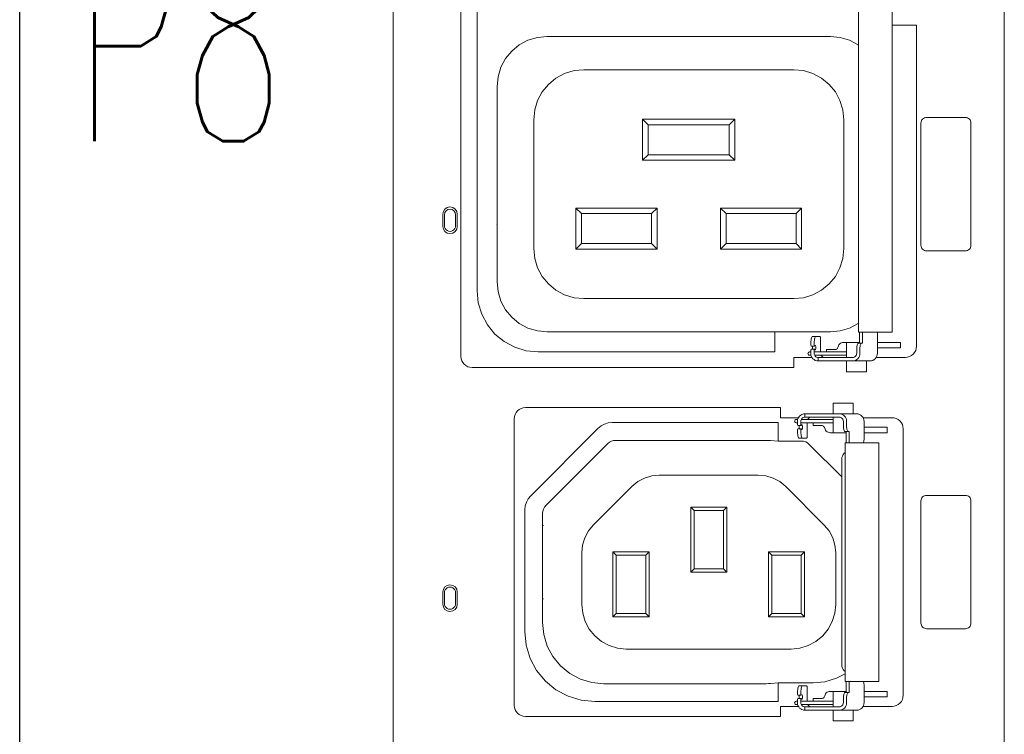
# Model space of a CAD drawing. Header units: millimetres. Extents: x 94562 to 148980, y -25377 to 3008.
# Tile 55 of 140: x 98812 to 98900, y -21828 to -21764. Entities that reach past the tile are written whole.
import ezdxf
from ezdxf.enums import TextEntityAlignment as Align

# ---------------------------------------------------------------- set-up
doc = ezdxf.new("R2010")
doc.units = ezdxf.units.MM
doc.layers.add('tt_opis', color=30, linetype='Continuous')
doc.layers.add('tt_symbole', color=40, linetype='Continuous')
doc.styles.add('Opis_czujki', font='romans.shx', dxfattribs={"width": 0.7})

# ---------------------------------------------------------------- blocks, each defined once
blk = doc.blocks.new('IT_szafa_stojąca_42U')
blk.add_line((289.4091, 1608.811), (289.4091, 1797.7235))
blk = doc.blocks.new('PDU_(18)C13_(6)C19')
at = {"layer": 'tt_symbole', "lineweight": 5}
for p, q in [((0, 6.864), (0, 13.05297)), ((0.39369, 13.05297), (0.39369, 6.88261)), ((0.05404, 7.96921), (0.05404, 8.32858)), ((0.33714, 8.14031), (0.33714, 7.93354)), ((0.05479, 7.96153), (0.05404, 7.96921)), ((0.05703, 7.95415), (0.05479, 7.96153)), ((0.06067, 7.94736), (0.05703, 7.95415)), ((0.06554, 7.9414), (0.06067, 7.94736)), ((0.31192, 7.94268), (0.31192, 7.929)), ((0.0715, 7.93651), (0.06554, 7.9414)), ((0.07831, 7.93287), (0.0715, 7.93651)), ((0.28815, 7.93543), (0.28878, 7.93578)), ((0.28878, 7.93578), (0.28947, 7.93597)), ((0.28947, 7.93597), (0.29018, 7.93604)), ((0.29018, 7.93604), (0.30033, 7.93604)), ((0.29208, 7.93604), (0.29208, 7.92628)), ((0.08568, 7.93064), (0.07831, 7.93287)), ((0.09336, 7.92989), (0.08568, 7.93064)), ((0.24588, 7.92989), (0.09336, 7.92989)), ((0.26899, 7.93421), (0.26926, 7.93375)), ((0.26899, 7.929), (0.26899, 7.93115)), ((0.26926, 7.93375), (0.26928, 7.93374)), ((0.26928, 7.93374), (0.26929, 7.93372)), ((0.26929, 7.93372), (0.26931, 7.93371)), ((0.26931, 7.93371), (0.26932, 7.93371)), ((0.26932, 7.93371), (0.27144, 7.93371)), ((0.27139, 7.93375), (0.27111, 7.93421)), ((0.27111, 7.93115), (0.27139, 7.93161)), ((0.29208, 7.92985), (0.27111, 7.92985)), ((0.2714, 7.93374), (0.27139, 7.93375)), ((0.27139, 7.93161), (0.2714, 7.93162)), ((0.27142, 7.93372), (0.2714, 7.93374)), ((0.2714, 7.93162), (0.27142, 7.93164)), ((0.27143, 7.93371), (0.27142, 7.93372)), ((0.27142, 7.93164), (0.27142, 7.93165)), ((0.27142, 7.93165), (0.27143, 7.93165)), ((0.27144, 7.93371), (0.27143, 7.93371)), ((0.27143, 7.93165), (0.27144, 7.93165)), ((0.27146, 7.93371), (0.27144, 7.93371)), ((0.27144, 7.93165), (0.27146, 7.93165)), ((0.27147, 7.93372), (0.27146, 7.93371)), ((0.27146, 7.93165), (0.27147, 7.93165)), ((0.27149, 7.93372), (0.27147, 7.93372)), ((0.27147, 7.93165), (0.27149, 7.93164)), ((0.27185, 7.93408), (0.27149, 7.93372)), ((0.27149, 7.93164), (0.27185, 7.93128)), ((0.27197, 7.93408), (0.27185, 7.93408)), ((0.27185, 7.93128), (0.27197, 7.93128)), ((0.2721, 7.93387), (0.27197, 7.93408)), ((0.27197, 7.93128), (0.2721, 7.93149)), ((0.27218, 7.93349), (0.2721, 7.93387)), ((0.2721, 7.93149), (0.27218, 7.93187)), ((0.27224, 7.93296), (0.27218, 7.93349)), ((0.27218, 7.93187), (0.27224, 7.9324)), ((0.27224, 7.9324), (0.27224, 7.93296)), ((0.28447, 7.93139), (0.2849, 7.93143)), ((0.2849, 7.93143), (0.28531, 7.93156)), ((0.28531, 7.93156), (0.28569, 7.93176)), ((0.28569, 7.93176), (0.28601, 7.93203)), ((0.28601, 7.93203), (0.28629, 7.93236)), ((0.28629, 7.93236), (0.28649, 7.93274)), ((0.28649, 7.93274), (0.28661, 7.93314)), ((0.28661, 7.93314), (0.28682, 7.93382)), ((0.28682, 7.93382), (0.28715, 7.93444)), ((0.28715, 7.93444), (0.2876, 7.93499)), ((0.2876, 7.93499), (0.28815, 7.93543)), ((0.33593, 7.92957), (0.33504, 7.92849)), ((0.3366, 7.93081), (0.33593, 7.92957)), ((0.33701, 7.93214), (0.3366, 7.93081)), ((0.33714, 7.93354), (0.33701, 7.93214)), ((0.26972, 7.92639), (0.25808, 7.92639)), ((0.25808, 7.92639), (0.25808, 7.91983)), ((0.26908, 7.92804), (0.26899, 7.929)), ((0.26935, 7.92712), (0.26908, 7.92804)), ((0.26979, 7.92628), (0.26935, 7.92712)), ((0.27039, 7.92553), (0.26979, 7.92628)), ((0.27111, 7.92492), (0.27039, 7.92553)), ((0.27194, 7.92447), (0.27111, 7.92492)), ((0.27144, 7.92771), (0.29208, 7.92771)), ((0.27283, 7.92418), (0.27194, 7.92447)), ((0.27376, 7.9241), (0.27283, 7.92418)), ((0.27382, 7.9241), (0.27376, 7.9241)), ((0.27388, 7.9241), (0.27382, 7.9241)), ((0.27394, 7.9241), (0.27388, 7.9241)), ((0.27401, 7.9241), (0.27394, 7.9241)), ((0.2741, 7.9241), (0.27401, 7.9241)), ((0.27418, 7.9241), (0.2741, 7.9241)), ((0.27426, 7.9241), (0.27418, 7.9241)), ((0.27436, 7.9241), (0.27426, 7.9241)), ((0.28636, 7.9241), (0.27436, 7.9241)), ((0.28686, 7.9241), (0.28636, 7.9241)), ((0.28746, 7.9241), (0.28686, 7.9241)), ((0.28818, 7.9241), (0.28746, 7.9241)), ((0.28899, 7.9241), (0.28818, 7.9241)), ((0.28989, 7.9241), (0.28899, 7.9241)), ((0.29086, 7.9241), (0.28989, 7.9241)), ((0.2919, 7.9241), (0.29086, 7.9241)), ((0.293, 7.9241), (0.2919, 7.9241)), ((0.29601, 7.9241), (0.293, 7.9241)), ((0.30725, 7.9241), (0.29601, 7.9241)), ((0.30817, 7.92418), (0.30725, 7.9241)), ((0.30904, 7.92447), (0.30817, 7.92418)), ((0.30985, 7.92492), (0.30904, 7.92447)), ((0.31056, 7.92553), (0.30985, 7.92492)), ((0.31114, 7.92628), (0.31056, 7.92553)), ((0.31157, 7.92712), (0.31114, 7.92628)), ((0.31183, 7.92804), (0.31157, 7.92712)), ((0.31192, 7.929), (0.31183, 7.92804)), ((0.33135, 7.92653), (0.32994, 7.92639)), ((0.33271, 7.92693), (0.33135, 7.92653)), ((0.33394, 7.92758), (0.33271, 7.92693)), ((0.33504, 7.92849), (0.33394, 7.92758)), ((0.25808, 7.91983), (0.05086, 7.91983)), ((0.26257, 7.88563), (0.26253, 7.8851)), ((0.26253, 7.8851), (0.26253, 7.88295)), ((0.26272, 7.88615), (0.26257, 7.88563)), ((0.26297, 7.88662), (0.26272, 7.88615)), ((0.2835, 7.88641), (0.26286, 7.88641)), ((0.26331, 7.88703), (0.26297, 7.88662)), ((0.26371, 7.88737), (0.26331, 7.88703)), ((0.26417, 7.88763), (0.26371, 7.88737)), ((0.26467, 7.88778), (0.26417, 7.88763)), ((0.26518, 7.88783), (0.26467, 7.88778)), ((0.26524, 7.88783), (0.26518, 7.88783)), ((0.26529, 7.88783), (0.26524, 7.88783)), ((0.26535, 7.88783), (0.26529, 7.88783)), ((0.26543, 7.88783), (0.26535, 7.88783)), ((0.2655, 7.88783), (0.26543, 7.88783)), ((0.26558, 7.88783), (0.2655, 7.88783)), ((0.26567, 7.88783), (0.26558, 7.88783)), ((0.26576, 7.88783), (0.26567, 7.88783)), ((0.27776, 7.88783), (0.26576, 7.88783)), ((0.27826, 7.88783), (0.27776, 7.88783)), ((0.27888, 7.88783), (0.27826, 7.88783)), ((0.27958, 7.88783), (0.27888, 7.88783)), ((0.2804, 7.88783), (0.27958, 7.88783)), ((0.28131, 7.88783), (0.2804, 7.88783)), ((0.28228, 7.88783), (0.28131, 7.88783)), ((0.28332, 7.88783), (0.28228, 7.88783)), ((0.2844, 7.88783), (0.28332, 7.88783)), ((0.28743, 7.88783), (0.2844, 7.88783)), ((0.28793, 7.88778), (0.28743, 7.88783)), ((0.28842, 7.88763), (0.28793, 7.88778)), ((0.28886, 7.88737), (0.28842, 7.88763)), ((0.28926, 7.88703), (0.28886, 7.88737)), ((0.28958, 7.88662), (0.28926, 7.88703)), ((0.28982, 7.88615), (0.28958, 7.88662)), ((0.28997, 7.88563), (0.28982, 7.88615)), ((0.29001, 7.8851), (0.28997, 7.88563)), ((0.29001, 7.88216), (0.29001, 7.8851)), ((0.30271, 7.88751), (0.32136, 7.88751)), ((0.32276, 7.88737), (0.32136, 7.88751)), ((0.32411, 7.88697), (0.32276, 7.88737)), ((0.32536, 7.8863), (0.32411, 7.88697)), ((0.32644, 7.88541), (0.32536, 7.8863)), ((0.32735, 7.88433), (0.32644, 7.88541)), ((0.08858, 7.83731), (0.1319, 7.88063)), ((0.1319, 7.88063), (0.13386, 7.88223)), ((0.13386, 7.88223), (0.13608, 7.88342)), ((0.13608, 7.88342), (0.13849, 7.88415)), ((0.13849, 7.88415), (0.141, 7.8844)), ((0.141, 7.8844), (0.24803, 7.8844)), ((0.2604, 7.88295), (0.26071, 7.88245)), ((0.26071, 7.88245), (0.26286, 7.88245)), ((0.26253, 7.88426), (0.26483, 7.88426)), ((0.26286, 7.88245), (0.26253, 7.88295)), ((0.26253, 7.8799), (0.26286, 7.8804)), ((0.26283, 7.8804), (0.26285, 7.8804)), ((0.26286, 7.88245), (0.26285, 7.88245)), ((0.26285, 7.8804), (0.26286, 7.8804)), ((0.26326, 7.88283), (0.26286, 7.88245)), ((0.26286, 7.8804), (0.26326, 7.88002)), ((0.26339, 7.88283), (0.26326, 7.88283)), ((0.26326, 7.88002), (0.26339, 7.88002)), ((0.2635, 7.88262), (0.26339, 7.88283)), ((0.26339, 7.88002), (0.2635, 7.88023)), ((0.2636, 7.88223), (0.2635, 7.88262)), ((0.2635, 7.88023), (0.2636, 7.88062)), ((0.26364, 7.8817), (0.2636, 7.88223)), ((0.2636, 7.88062), (0.26364, 7.88115)), ((0.26364, 7.88115), (0.26364, 7.8817)), ((0.26483, 7.88426), (0.2835, 7.88426)), ((0.27588, 7.88249), (0.27631, 7.88245)), ((0.27631, 7.88245), (0.27672, 7.88234)), ((0.27672, 7.88234), (0.2771, 7.88213)), ((0.2771, 7.88213), (0.27743, 7.88187)), ((0.27743, 7.88187), (0.27769, 7.88153)), ((0.27769, 7.88153), (0.2779, 7.88116)), ((0.2779, 7.88116), (0.27803, 7.88076)), ((0.27803, 7.88076), (0.27822, 7.88008)), ((0.27822, 7.88008), (0.27856, 7.87945)), ((0.27856, 7.87945), (0.27901, 7.87891)), ((0.27901, 7.87891), (0.27957, 7.87845)), ((0.29004, 7.88147), (0.29001, 7.88216)), ((0.2901, 7.88078), (0.29004, 7.88147)), ((0.29021, 7.88017), (0.2901, 7.88078)), ((0.29035, 7.87963), (0.29021, 7.88017)), ((0.29051, 7.87919), (0.29035, 7.87963)), ((0.29069, 7.87885), (0.29051, 7.87919)), ((0.2909, 7.87865), (0.29069, 7.87885)), ((0.29113, 7.87858), (0.2909, 7.87865)), ((0.32801, 7.88309), (0.32735, 7.88433)), ((0.32842, 7.88174), (0.32801, 7.88309)), ((0.32856, 7.88035), (0.32842, 7.88174)), ((0.32856, 7.70877), (0.32856, 7.88035)), ((0.27957, 7.87845), (0.28019, 7.87812)), ((0.28019, 7.87812), (0.28088, 7.87791)), ((0.28088, 7.87791), (0.2816, 7.87784)), ((0.2816, 7.87784), (0.29175, 7.87784)), ((0.29319, 7.87858), (0.29113, 7.87858)), ((0.08581, 7.83313), (0.08699, 7.83535)), ((0.08699, 7.83535), (0.08858, 7.83731)), ((0.08482, 7.82822), (0.08507, 7.83072)), ((0.08482, 7.74976), (0.08482, 7.82822)), ((0.08507, 7.83072), (0.08581, 7.83313)), ((0.08568, 7.74097), (0.08482, 7.74976)), ((0.08825, 7.73252), (0.08568, 7.74097)), ((0.0924, 7.72473), (0.08825, 7.73252)), ((0.098, 7.71791), (0.0924, 7.72473)), ((0.10482, 7.71231), (0.098, 7.71791)), ((0.29382, 7.71055), (0.29382, 7.7177)), ((0.303, 7.71738), (0.30289, 7.7177)), ((0.30314, 7.71684), (0.303, 7.71738)), ((0.30325, 7.71623), (0.30314, 7.71684)), ((0.30331, 7.71555), (0.30325, 7.71623)), ((0.30333, 7.71485), (0.30331, 7.71555)), ((0.30333, 7.70402), (0.30333, 7.71485)), ((0.11261, 7.70815), (0.10482, 7.71231)), ((0.12106, 7.70559), (0.11261, 7.70815)), ((0.2604, 7.70922), (0.2607, 7.70873)), ((0.2607, 7.70873), (0.26286, 7.70873)), ((0.26287, 7.70873), (0.26253, 7.70922)), ((0.26285, 7.70873), (0.26283, 7.70873)), ((0.26286, 7.70873), (0.26285, 7.70873)), ((0.26287, 7.70873), (0.26286, 7.70873)), ((0.26326, 7.70909), (0.26287, 7.70873)), ((0.26339, 7.7091), (0.26326, 7.70909)), ((0.2635, 7.7089), (0.26339, 7.7091)), ((0.2636, 7.70849), (0.2635, 7.7089)), ((0.26364, 7.70798), (0.2636, 7.70849)), ((0.2636, 7.7069), (0.26364, 7.70741)), ((0.26364, 7.70741), (0.26364, 7.70798)), ((0.27743, 7.70726), (0.27769, 7.70759)), ((0.27769, 7.70759), (0.2779, 7.70797)), ((0.2779, 7.70797), (0.27803, 7.70837)), ((0.27803, 7.70837), (0.27822, 7.70905)), ((0.27822, 7.70905), (0.27856, 7.70967)), ((0.27856, 7.70967), (0.27901, 7.71022)), ((0.27901, 7.71022), (0.27957, 7.71066)), ((0.27957, 7.71066), (0.28019, 7.71099)), ((0.28019, 7.71099), (0.28088, 7.7112)), ((0.28088, 7.7112), (0.2816, 7.71127)), ((0.2816, 7.71127), (0.29175, 7.71127)), ((0.29001, 7.70697), (0.29004, 7.70766)), ((0.29004, 7.70766), (0.2901, 7.70833)), ((0.2901, 7.70833), (0.29021, 7.70895)), ((0.29021, 7.70895), (0.29035, 7.70949)), ((0.29035, 7.70949), (0.29051, 7.70994)), ((0.29051, 7.70994), (0.29069, 7.71027)), ((0.29069, 7.71027), (0.2909, 7.71048)), ((0.2909, 7.71048), (0.29113, 7.71055)), ((0.29113, 7.71055), (0.29319, 7.71055)), ((0.29319, 7.71055), (0.29382, 7.71055)), ((0.32801, 7.70603), (0.32842, 7.70737)), ((0.32842, 7.70737), (0.32856, 7.70877)), ((0.12986, 7.70473), (0.12106, 7.70559)), ((0.24803, 7.70473), (0.12986, 7.70473)), ((0.26101, 7.70162), (0.24949, 7.70162)), ((0.24949, 7.70162), (0.24949, 7.69506)), ((0.26072, 7.70667), (0.2604, 7.70617)), ((0.26286, 7.70667), (0.26072, 7.70667)), ((0.26253, 7.70617), (0.26286, 7.70667)), ((0.26253, 7.70617), (0.26253, 7.70402)), ((0.26253, 7.70402), (0.26257, 7.70348)), ((0.26257, 7.70348), (0.26272, 7.70297)), ((0.26272, 7.70297), (0.26297, 7.70251)), ((0.26286, 7.70667), (0.26289, 7.70665)), ((0.26286, 7.70272), (0.26421, 7.70272)), ((0.26289, 7.70665), (0.26326, 7.7063)), ((0.26297, 7.70251), (0.26331, 7.70209)), ((0.26326, 7.7063), (0.26339, 7.70628)), ((0.26331, 7.70209), (0.26371, 7.70174)), ((0.26339, 7.70628), (0.2635, 7.70649)), ((0.2635, 7.70649), (0.2636, 7.7069)), ((0.26371, 7.70174), (0.26417, 7.70149)), ((0.26417, 7.70149), (0.26467, 7.70134)), ((0.26421, 7.70272), (0.26483, 7.70272)), ((0.26467, 7.70134), (0.26518, 7.70128)), ((0.26483, 7.70272), (0.2835, 7.70272)), ((0.26518, 7.70128), (0.26524, 7.70128)), ((0.26518, 7.70128), (0.26518, 7.6991)), ((0.26524, 7.70128), (0.26529, 7.70128)), ((0.26529, 7.70128), (0.26535, 7.70128)), ((0.26535, 7.70128), (0.26543, 7.70128)), ((0.26543, 7.70128), (0.2655, 7.70128)), ((0.2655, 7.70128), (0.26558, 7.70128)), ((0.26558, 7.70128), (0.26567, 7.70128)), ((0.26567, 7.70128), (0.26576, 7.70128)), ((0.26576, 7.70128), (0.27776, 7.70128)), ((0.27588, 7.70662), (0.27631, 7.70666)), ((0.27631, 7.70666), (0.27672, 7.70678)), ((0.27672, 7.70678), (0.2771, 7.70699)), ((0.2771, 7.70699), (0.27743, 7.70726)), ((0.27776, 7.70128), (0.27826, 7.70128)), ((0.27826, 7.70128), (0.27888, 7.70128)), ((0.27888, 7.70128), (0.27958, 7.70128)), ((0.27958, 7.70128), (0.2804, 7.70128)), ((0.2804, 7.70128), (0.28131, 7.70128)), ((0.28131, 7.70128), (0.28228, 7.70128)), ((0.28228, 7.70128), (0.28332, 7.70128)), ((0.28332, 7.70128), (0.2844, 7.70128)), ((0.2844, 7.70128), (0.28743, 7.70128)), ((0.28743, 7.70128), (0.28793, 7.70134)), ((0.28793, 7.70134), (0.28842, 7.70149)), ((0.28842, 7.70149), (0.28886, 7.70174)), ((0.28886, 7.70174), (0.28926, 7.70209)), ((0.28926, 7.70209), (0.28958, 7.70251)), ((0.28958, 7.70251), (0.28982, 7.70297)), ((0.28982, 7.70297), (0.28997, 7.70348)), ((0.28997, 7.70348), (0.29001, 7.70402)), ((0.29001, 7.70402), (0.29001, 7.70697)), ((0.30196, 7.70055), (0.30254, 7.70128)), ((0.30254, 7.70128), (0.30297, 7.70213)), ((0.30297, 7.70213), (0.30324, 7.70306)), ((0.30324, 7.70306), (0.30333, 7.70402)), ((0.32136, 7.70162), (0.32276, 7.70174)), ((0.32276, 7.70174), (0.32411, 7.70216)), ((0.32411, 7.70216), (0.32536, 7.70281)), ((0.32536, 7.70281), (0.32644, 7.7037)), ((0.32644, 7.7037), (0.32735, 7.7048)), ((0.32735, 7.7048), (0.32801, 7.70603)), ((0.24949, 7.69506), (0.08521, 7.69506)), ((0.26518, 7.6991), (0.27776, 7.6991)), ((0.27776, 7.6991), (0.27826, 7.6991)), ((0.27826, 7.6991), (0.27888, 7.6991)), ((0.27888, 7.6991), (0.27958, 7.6991)), ((0.27958, 7.6991), (0.2804, 7.6991)), ((0.2804, 7.6991), (0.28131, 7.6991)), ((0.28131, 7.6991), (0.28228, 7.6991)), ((0.28228, 7.6991), (0.28332, 7.6991)), ((0.28332, 7.6991), (0.2844, 7.6991)), ((0.2844, 7.6991), (0.28743, 7.6991)), ((0.28743, 7.6991), (0.29867, 7.6991)), ((0.29867, 7.6991), (0.29957, 7.6992)), ((0.29957, 7.6992), (0.30044, 7.69948)), ((0.30044, 7.69948), (0.30125, 7.69994)), ((0.30125, 7.69994), (0.30196, 7.70055))]:
    blk.add_line(p, q, dxfattribs=at)
for points in [[(0.26972, 8.3714), (0.25808, 8.3714), (0.25808, 8.37796), (0.05086, 8.37796), (0.04944, 8.37782), (0.0481, 8.37742), (0.04686, 8.37675), (0.04576, 8.37586), (0.04488, 8.37478), (0.04421, 8.37354), (0.04379, 8.37219), (0.04365, 8.37081), (0.04365, 7.92699, 0.413197), (0.05086, 7.91983)], [(0.26101, 7.88751), (0.24949, 7.88751), (0.24949, 7.89406), (0.08521, 7.89406), (0.08381, 7.89392), (0.08246, 7.89352), (0.08122, 7.89285), (0.08013, 7.89197), (0.07924, 7.89088), (0.07857, 7.88965), (0.07815, 7.8883), (0.07801, 7.8869), (0.07801, 7.70222, 0.412636), (0.08521, 7.69506)]]:
    blk.add_lwpolyline(points, format="xyb", dxfattribs=at)
for points in [[(0.29976, 8.35511), (0.29976, 7.94268), (0.29986, 7.94268), (0.30011, 7.94268), (0.3005, 7.94268), (0.30101, 7.94268), (0.30165, 7.94268), (0.30236, 7.94268), (0.31299, 7.94268), (0.31514, 7.94268), (0.31738, 7.94268), (0.31935, 7.94268), (0.32078, 7.94268), (0.32142, 7.94268), (0.32144, 7.94268), (0.32144, 8.35511)], [(0.32144, 8.14031), (0.33714, 8.14031)], [(0.29976, 8.12756), (0.29957, 8.12768), (0.294, 8.13067), (0.28796, 8.1325), (0.28167, 8.13311), (0.09914, 8.13311), (0.09285, 8.1325), (0.08681, 8.13067), (0.08124, 8.12768), (0.07636, 8.12368), (0.07235, 8.11879), (0.06938, 8.11322), (0.06754, 8.10718), (0.06692, 8.1009), (0.06692, 7.97499), (0.06754, 7.96871), (0.06938, 7.96267), (0.07235, 7.9571), (0.07636, 7.95221), (0.08124, 7.94821), (0.08681, 7.94522), (0.09285, 7.94339), (0.09914, 7.94278), (0.28167, 7.94278), (0.28796, 7.94339), (0.294, 7.94522), (0.29957, 7.94821), (0.29976, 7.94833)], [(0.21653, 8.07622), (0.16428, 8.07622), (0.16069, 8.07981), (0.22011, 8.07981)], [(0.22011, 8.05332), (0.16069, 8.05332), (0.16069, 8.07981)], [(0.16428, 8.07622), (0.16428, 8.0569)], [(0.16069, 8.05332), (0.16428, 8.0569), (0.21653, 8.0569)], [(0.17, 7.99606), (0.11775, 7.99606), (0.11775, 8.02254), (0.17, 8.02254)], [(0.16642, 8.01896), (0.12132, 8.01896), (0.11775, 8.02254)], [(0.12132, 8.01896), (0.12132, 7.99964)], [(0.21081, 8.02254), (0.21439, 8.01896), (0.21439, 7.99964)], [(0.25949, 8.01896), (0.21439, 8.01896)], [(0.26306, 7.99606), (0.25949, 7.99964), (0.25949, 8.01896), (0.26306, 8.02254)], [(0.06663, 8.01182), (0.0666, 8.01182)], [(0.11775, 7.99606), (0.12132, 7.99964), (0.16642, 7.99964)], [(0.21081, 7.99606), (0.21439, 7.99964), (0.25949, 7.99964)], [(0.24588, 7.92989), (0.24588, 7.94278)], [(0.29601, 7.9241), (0.29693, 7.92418), (0.29781, 7.92447), (0.29861, 7.92492), (0.29932, 7.92553), (0.2999, 7.92628), (0.30033, 7.92712), (0.3006, 7.92804), (0.30068, 7.929), (0.30068, 7.93194), (0.30071, 7.93265), (0.30076, 7.93332), (0.30088, 7.93394), (0.301, 7.93449), (0.30118, 7.93493), (0.30136, 7.93525), (0.30157, 7.93546), (0.30179, 7.93553), (0.30242, 7.93553), (0.30242, 7.94268)], [(0.30033, 7.93553), (0.30033, 7.94268)], [(0.26899, 7.93421), (0.26899, 7.93447), (0.26901, 7.93551), (0.26908, 7.93653), (0.26919, 7.93746), (0.26933, 7.93826), (0.26953, 7.93893), (0.26974, 7.93943), (0.26996, 7.93974), (0.27019, 7.93983), (0.27232, 7.93983), (0.27489, 7.93983), (0.27497, 7.93981), (0.27506, 7.93971), (0.27513, 7.93954), (0.27518, 7.93932), (0.27524, 7.93904), (0.27526, 7.93874), (0.27529, 7.9384), (0.27531, 7.93806), (0.27531, 7.92985)], [(0.27111, 7.93421), (0.27111, 7.93447), (0.27114, 7.93551), (0.27121, 7.93653), (0.27132, 7.93746), (0.27147, 7.93826), (0.27165, 7.93893), (0.27186, 7.93943), (0.27208, 7.93974), (0.27232, 7.93983)], [(0.31192, 7.93247), (0.32682, 7.93247), (0.32682, 7.93604), (0.31192, 7.93604)], [(0.26896, 7.92985), (0.26876, 7.92985), (0.26836, 7.92985), (0.26821, 7.92985), (0.26781, 7.92976), (0.26746, 7.92954), (0.26722, 7.92919), (0.26714, 7.92878), (0.26722, 7.92836), (0.26746, 7.92801), (0.26781, 7.92779), (0.26821, 7.92771), (0.26836, 7.92771), (0.26876, 7.92771), (0.26915, 7.92771)], [(0.27144, 7.93165), (0.26932, 7.93165), (0.26931, 7.93165), (0.26929, 7.93165), (0.26929, 7.93164), (0.26928, 7.93162), (0.26926, 7.93161), (0.26899, 7.93115)], [(0.27001, 7.93371), (0.27006, 7.93349), (0.27011, 7.93296), (0.27011, 7.9324), (0.27006, 7.93187), (0.27001, 7.93165)], [(0.27111, 7.93115), (0.27111, 7.929), (0.27117, 7.92847), (0.27132, 7.92796), (0.27156, 7.92749), (0.27189, 7.92707), (0.27229, 7.92674), (0.27275, 7.92649), (0.27325, 7.92633), (0.27376, 7.92628)], [(0.30179, 7.93553), (0.29971, 7.93553), (0.2995, 7.93546), (0.29929, 7.93525), (0.2991, 7.93493), (0.29893, 7.93449), (0.29879, 7.93394), (0.29869, 7.93332), (0.29863, 7.93265), (0.29861, 7.93194), (0.29861, 7.929), (0.29856, 7.92847), (0.29842, 7.92796), (0.29817, 7.92749), (0.29785, 7.92707), (0.29746, 7.92674), (0.29701, 7.92649), (0.29653, 7.92633), (0.29601, 7.92628), (0.293, 7.92628), (0.2919, 7.92628), (0.29086, 7.92628), (0.28989, 7.92628), (0.28899, 7.92628), (0.28818, 7.92628), (0.28746, 7.92628), (0.28686, 7.92628), (0.28636, 7.92628), (0.27436, 7.92628), (0.27426, 7.92628), (0.27418, 7.92628), (0.2741, 7.92628), (0.27401, 7.92628), (0.27394, 7.92628), (0.27388, 7.92628), (0.27382, 7.92628), (0.27376, 7.92628), (0.27376, 7.9241)], [(0.28447, 7.93139), (0.2791, 7.93139), (0.2791, 7.92985)], [(0.26274, 7.92628), (0.26267, 7.92628)], [(0.27796, 7.92628), (0.27743, 7.92633), (0.27694, 7.92649), (0.27649, 7.92674), (0.27607, 7.92707), (0.27575, 7.92749), (0.27561, 7.92771)], [(0.29208, 7.9241), (0.29208, 7.91697), (0.29257, 7.91697), (0.29397, 7.91697), (0.29606, 7.91697), (0.29853, 7.91697), (0.30099, 7.91697), (0.30308, 7.91697), (0.30447, 7.91697), (0.30497, 7.91697), (0.30497, 7.9241)], [(0.32994, 7.92639), (0.3112, 7.92639)], [(0.29638, 7.89002), (0.29638, 7.89692), (0.29589, 7.89692), (0.29449, 7.89692), (0.2924, 7.89692), (0.28993, 7.89692), (0.28747, 7.89692), (0.28538, 7.89692), (0.28399, 7.89692), (0.2835, 7.89692), (0.2835, 7.89002)], [(0.25481, 7.88758), (0.25492, 7.88752), (0.25494, 7.88751)], [(0.26059, 7.88641), (0.26018, 7.88641), (0.25976, 7.88641), (0.25963, 7.88641), (0.25921, 7.88633), (0.25886, 7.88609), (0.25864, 7.88574), (0.25856, 7.88533), (0.25864, 7.88492), (0.25886, 7.88458), (0.25921, 7.88434), (0.25963, 7.88426), (0.25976, 7.88426), (0.26018, 7.88426), (0.2604, 7.88426)], [(0.26518, 7.89002), (0.26425, 7.88992), (0.26335, 7.88965), (0.26253, 7.88919), (0.26179, 7.88858), (0.26121, 7.88784), (0.26076, 7.88698), (0.26049, 7.88606), (0.2604, 7.8851), (0.2604, 7.88295)], [(0.28743, 7.89002), (0.2844, 7.89002), (0.28332, 7.89002), (0.28228, 7.89002), (0.28131, 7.89002), (0.2804, 7.89002), (0.27958, 7.89002), (0.27888, 7.89002), (0.27826, 7.89002), (0.27776, 7.89002), (0.26576, 7.89002), (0.26567, 7.89002), (0.26558, 7.89002), (0.2655, 7.89002), (0.26543, 7.89002), (0.26535, 7.89002), (0.26529, 7.89002), (0.26524, 7.89002), (0.26518, 7.89002), (0.26518, 7.88783)], [(0.26703, 7.88641), (0.26715, 7.88662), (0.26749, 7.88703), (0.26789, 7.88737), (0.26835, 7.88763), (0.26885, 7.88778), (0.26936, 7.88783)], [(0.2835, 7.88783), (0.2835, 7.87784)], [(0.29382, 7.87142), (0.29382, 7.87858), (0.29319, 7.87858), (0.29299, 7.87865), (0.29278, 7.87885), (0.29258, 7.87919), (0.29242, 7.87963), (0.29228, 7.88017), (0.29218, 7.88078), (0.29211, 7.88147), (0.2921, 7.88216), (0.2921, 7.8851), (0.292, 7.88606), (0.29174, 7.88698), (0.29131, 7.88784), (0.29072, 7.88858), (0.29001, 7.88919), (0.28921, 7.88965), (0.28833, 7.88992), (0.28743, 7.89002), (0.29867, 7.89002), (0.29957, 7.88992), (0.30044, 7.88965), (0.30125, 7.88919), (0.30196, 7.88858), (0.30254, 7.88784), (0.30297, 7.88698), (0.30324, 7.88606), (0.30333, 7.8851), (0.30333, 7.87427), (0.30331, 7.87356), (0.30325, 7.8729), (0.30314, 7.87228), (0.303, 7.87174), (0.30289, 7.87142)], [(0.24803, 7.87246), (0.24803, 7.8844)], [(0.26286, 7.8804), (0.26071, 7.8804), (0.2604, 7.8799), (0.2604, 7.87963), (0.26042, 7.87859), (0.26049, 7.87758), (0.2606, 7.87666), (0.26075, 7.87584), (0.26093, 7.87517), (0.26114, 7.87467), (0.26136, 7.87437), (0.2616, 7.87427), (0.26374, 7.87427), (0.2635, 7.87437), (0.26326, 7.87467), (0.26306, 7.87517), (0.26288, 7.87584), (0.26272, 7.87666), (0.26261, 7.87758), (0.26254, 7.87859), (0.26253, 7.87963), (0.26253, 7.8799)], [(0.26143, 7.8804), (0.26147, 7.88062), (0.26151, 7.88115), (0.26151, 7.8817), (0.26147, 7.88223), (0.26143, 7.88245)], [(0.26374, 7.87427), (0.26631, 7.87427), (0.26639, 7.8743), (0.26646, 7.87441), (0.26653, 7.87456), (0.2666, 7.87478), (0.26664, 7.87506), (0.26668, 7.87537), (0.26669, 7.8757), (0.26671, 7.87606), (0.26671, 7.88426)], [(0.27588, 7.88249), (0.27051, 7.88249), (0.27051, 7.88426)], [(0.30333, 7.88142), (0.30544, 7.88142), (0.31824, 7.88142), (0.31824, 7.87784), (0.30333, 7.87784)], [(0.28897, 7.84944), (0.26806, 7.87037), (0.26697, 7.87126), (0.26574, 7.87191), (0.26439, 7.87233), (0.26299, 7.87246), (0.24803, 7.87246), (0.2431, 7.87285), (0.24263, 7.87287), (0.24167, 7.8729), (0.24029, 7.87291), (0.2385, 7.87292), (0.23639, 7.87292), (0.23403, 7.87294), (0.23147, 7.87294), (0.22883, 7.87295), (0.14339, 7.87295), (0.14199, 7.87281), (0.14064, 7.8724), (0.1394, 7.87174), (0.13832, 7.87085), (0.09836, 7.8309), (0.09747, 7.82981), (0.09682, 7.82858), (0.0964, 7.82723), (0.09626, 7.82583), (0.09626, 7.75555), (0.09703, 7.74787), (0.09926, 7.74048), (0.1029, 7.73367), (0.10781, 7.7277), (0.11376, 7.72281), (0.12057, 7.71917), (0.12796, 7.71694), (0.13564, 7.71617), (0.22883, 7.71617), (0.23147, 7.71617), (0.23403, 7.71619), (0.23639, 7.71619), (0.2385, 7.7162), (0.24029, 7.71622), (0.24167, 7.71623), (0.24263, 7.71624), (0.2431, 7.71627), (0.24803, 7.71666), (0.27044, 7.71666), (0.27814, 7.71742), (0.28551, 7.71966), (0.29117, 7.72255)], [(0.29175, 7.87142), (0.29175, 7.87858)], [(0.29117, 7.86515), (0.29051, 7.86458), (0.28986, 7.86376), (0.28938, 7.86283), (0.28908, 7.86183), (0.28897, 7.86077), (0.28897, 7.72835), (0.28908, 7.7273), (0.28938, 7.7263), (0.28986, 7.72537), (0.29051, 7.72455), (0.29117, 7.72398)], [(0.19165, 7.78794), (0.19165, 7.82981)], [(0.21492, 7.82981), (0.21492, 7.78794)], [(0.19381, 7.82767), (0.19381, 7.79009)], [(0.21278, 7.79009), (0.21278, 7.82767)], [(0.09699, 7.81819), (0.0969, 7.81819)], [(0.14154, 7.75931), (0.14154, 7.80119)], [(0.14369, 7.79903), (0.14369, 7.76145)], [(0.16481, 7.80119), (0.16481, 7.75931), (0.16267, 7.76145), (0.16267, 7.79903)], [(0.24176, 7.75931), (0.24176, 7.80119), (0.24392, 7.79903), (0.24392, 7.76145)], [(0.24176, 7.80119), (0.26503, 7.80119)], [(0.26288, 7.79903), (0.24392, 7.79903)], [(0.26288, 7.76145), (0.26288, 7.79903), (0.26503, 7.80119), (0.26503, 7.75931)], [(0.09699, 7.77094), (0.0969, 7.77094)], [(0.16481, 7.75931), (0.14154, 7.75931), (0.14369, 7.76145), (0.16267, 7.76145)], [(0.24803, 7.70473), (0.24803, 7.71666)], [(0.2604, 7.70922), (0.2604, 7.70948), (0.26042, 7.71053), (0.26049, 7.71153), (0.2606, 7.71247), (0.26075, 7.71328), (0.26093, 7.71395), (0.26114, 7.71445), (0.26136, 7.71476), (0.2616, 7.71485), (0.26374, 7.71485), (0.2635, 7.71476), (0.26326, 7.71445), (0.26306, 7.71395), (0.26288, 7.71328), (0.26272, 7.71247), (0.26261, 7.71153), (0.26254, 7.71053), (0.26253, 7.70948), (0.26253, 7.70922)], [(0.26671, 7.70487), (0.26671, 7.71306), (0.26669, 7.71341), (0.26668, 7.71374), (0.26664, 7.71406), (0.2666, 7.71433), (0.26653, 7.71455), (0.26646, 7.71472), (0.26639, 7.71483), (0.26631, 7.71485), (0.26374, 7.71485)], [(0.29175, 7.71055), (0.29175, 7.7177)], [(0.26143, 7.70873), (0.26147, 7.70849), (0.26151, 7.70798), (0.26151, 7.70741), (0.26147, 7.7069), (0.26143, 7.70667)], [(0.2835, 7.71127), (0.2835, 7.70128)], [(0.29319, 7.71055), (0.29299, 7.71048), (0.29278, 7.71027), (0.29258, 7.70994), (0.29242, 7.70949), (0.29228, 7.70895), (0.29218, 7.70833), (0.29211, 7.70766), (0.2921, 7.70697), (0.2921, 7.70402), (0.292, 7.70306), (0.29174, 7.70213), (0.29131, 7.70128), (0.29072, 7.70055), (0.29001, 7.69994), (0.28921, 7.69948), (0.28833, 7.6992), (0.28743, 7.6991)], [(0.30333, 7.7077), (0.30544, 7.7077), (0.31824, 7.7077), (0.31824, 7.71127), (0.30333, 7.71127)], [(0.2604, 7.70487), (0.26018, 7.70487), (0.25976, 7.70487), (0.25963, 7.70487), (0.25921, 7.70478), (0.25886, 7.70455), (0.25864, 7.7042), (0.25856, 7.70378), (0.25864, 7.70338), (0.25886, 7.70303), (0.25921, 7.7028), (0.25963, 7.70272), (0.25976, 7.70272), (0.26018, 7.70272), (0.26059, 7.70272)], [(0.2604, 7.70617), (0.2604, 7.70402), (0.26049, 7.70306), (0.26076, 7.70213), (0.26121, 7.70128), (0.26179, 7.70055), (0.26253, 7.69994), (0.26335, 7.69948), (0.26425, 7.6992), (0.26518, 7.6991)], [(0.2835, 7.70487), (0.26253, 7.70487)], [(0.26936, 7.70128), (0.26885, 7.70134), (0.26835, 7.70149), (0.26789, 7.70174), (0.26749, 7.70209), (0.26715, 7.70251), (0.26703, 7.70272)], [(0.27588, 7.70662), (0.27051, 7.70662), (0.27051, 7.70487)], [(0.30274, 7.70162), (0.32136, 7.70162)], [(0.2835, 7.6991), (0.2835, 7.6922), (0.28399, 7.6922), (0.28538, 7.6922), (0.28747, 7.6922), (0.28993, 7.6922), (0.2924, 7.6922), (0.29449, 7.6922), (0.29589, 7.6922), (0.29638, 7.6922), (0.29638, 7.6991)]]:
    blk.add_lwpolyline(points, dxfattribs=at)
for points in [[(0.12276, 8.11167), (0.25804, 8.11167), (0.26433, 8.11106), (0.27038, 8.10922), (0.27594, 8.10625), (0.28082, 8.10224), (0.28483, 8.09736), (0.28781, 8.09179), (0.28964, 8.08575), (0.29026, 8.07946), (0.29026, 7.99643), (0.28964, 7.99014), (0.28781, 7.9841), (0.28483, 7.97853), (0.28082, 7.97365), (0.27594, 7.96964), (0.27038, 7.96667), (0.26433, 7.96483), (0.25804, 7.96421), (0.12276, 7.96421), (0.11647, 7.96483), (0.11043, 7.96667), (0.10486, 7.96964), (0.09999, 7.97365), (0.09597, 7.97853), (0.093, 7.9841), (0.09117, 7.99014), (0.09054, 7.99643), (0.09054, 8.07946), (0.09117, 8.08575), (0.093, 8.09179), (0.09597, 8.09736), (0.09999, 8.10224), (0.10486, 8.10625), (0.11043, 8.10922), (0.11647, 8.11106)], [(0.22011, 8.05332), (0.21653, 8.0569), (0.21653, 8.07622), (0.22011, 8.07981)], [(0.34358, 7.995), (0.36864, 7.995), (0.36935, 7.99507), (0.37001, 7.99526), (0.37063, 7.9956), (0.37118, 7.99604), (0.37161, 7.99658), (0.37194, 7.99721), (0.37215, 7.99787), (0.37222, 7.99857), (0.37222, 8.07732), (0.37215, 8.07801), (0.37194, 8.07868), (0.37161, 8.07931), (0.37118, 8.07985), (0.37063, 8.08029), (0.37001, 8.08062), (0.36935, 8.08082), (0.36864, 8.08089), (0.34358, 8.08089), (0.34289, 8.08082), (0.34222, 8.08062), (0.3416, 8.08029), (0.34106, 8.07985), (0.34061, 8.07931), (0.34028, 8.07868), (0.34008, 8.07801), (0.34001, 8.07732), (0.34001, 7.99857), (0.34008, 7.99787), (0.34028, 7.99721), (0.34061, 7.99658), (0.34106, 7.99604), (0.3416, 7.9956), (0.34222, 7.99526), (0.34289, 7.99507)], [(0.04122, 8.01861), (0.04088, 8.0204), (0.03986, 8.0219), (0.03835, 8.02292), (0.03657, 8.02326), (0.03479, 8.02292), (0.03328, 8.0219), (0.03228, 8.0204), (0.03192, 8.01861), (0.03192, 8.01074), (0.03228, 8.00896), (0.03328, 8.00746), (0.03479, 8.00644), (0.03657, 8.00608), (0.03835, 8.00644), (0.03986, 8.00746), (0.04088, 8.00896), (0.04122, 8.01074)], [(0.17, 7.99606), (0.16642, 7.99964), (0.16642, 8.01896), (0.17, 8.02254)], [(0.21081, 7.99606), (0.21081, 8.02254), (0.26306, 8.02254), (0.26306, 7.99606)], [(0.29117, 7.87142), (0.29117, 7.7177), (0.29128, 7.7177), (0.29153, 7.7177), (0.29192, 7.7177), (0.29243, 7.7177), (0.29306, 7.7177), (0.29378, 7.7177), (0.30439, 7.7177), (0.30654, 7.7177), (0.30878, 7.7177), (0.31076, 7.7177), (0.31218, 7.7177), (0.31283, 7.7177), (0.31286, 7.7177), (0.31286, 7.87142), (0.31283, 7.87142), (0.31218, 7.87142), (0.31076, 7.87142), (0.30878, 7.87142), (0.30654, 7.87142), (0.30439, 7.87142), (0.29378, 7.87142), (0.29306, 7.87142), (0.29243, 7.87142), (0.29192, 7.87142), (0.29153, 7.87142), (0.29128, 7.87142)], [(0.25644, 7.73855), (0.15014, 7.73855), (0.14456, 7.7391), (0.13918, 7.74073), (0.13424, 7.74337), (0.12989, 7.74694), (0.12633, 7.75127), (0.12368, 7.75623), (0.12206, 7.76159), (0.1215, 7.76717), (0.1215, 7.80065), (0.12199, 7.80553), (0.12342, 7.81023), (0.12572, 7.81456), (0.12885, 7.81837), (0.15372, 7.84323), (0.15751, 7.84635), (0.16185, 7.84867), (0.16654, 7.85009), (0.17143, 7.85058), (0.23514, 7.85058), (0.24003, 7.85009), (0.24474, 7.84867), (0.24907, 7.84635), (0.25286, 7.84323), (0.27774, 7.81837), (0.28085, 7.81456), (0.28317, 7.81023), (0.28458, 7.80553), (0.28507, 7.80065), (0.28507, 7.76717), (0.28451, 7.76159), (0.28289, 7.75623), (0.28025, 7.75127), (0.27668, 7.74694), (0.27235, 7.74337), (0.26739, 7.74073), (0.26203, 7.7391)], [(0.36864, 7.75161), (0.36935, 7.75168), (0.37001, 7.75189), (0.37063, 7.75222), (0.37118, 7.75267), (0.37161, 7.75321), (0.37194, 7.75382), (0.37215, 7.7545), (0.37222, 7.75519), (0.37222, 7.83393), (0.37215, 7.83464), (0.37194, 7.83531), (0.37161, 7.83593), (0.37118, 7.83647), (0.37063, 7.83692), (0.37001, 7.83724), (0.36935, 7.83744), (0.36864, 7.83751), (0.34358, 7.83751), (0.34289, 7.83744), (0.34222, 7.83724), (0.3416, 7.83692), (0.34106, 7.83647), (0.34061, 7.83593), (0.34028, 7.83531), (0.34008, 7.83464), (0.34001, 7.83393), (0.34001, 7.75519), (0.34008, 7.7545), (0.34028, 7.75382), (0.34061, 7.75321), (0.34106, 7.75267), (0.3416, 7.75222), (0.34222, 7.75189), (0.34289, 7.75168), (0.34358, 7.75161)], [(0.21492, 7.82981), (0.21278, 7.82767), (0.19381, 7.82767), (0.19165, 7.82981)], [(0.16481, 7.80119), (0.16267, 7.79903), (0.14369, 7.79903), (0.14154, 7.80119)], [(0.19381, 7.79009), (0.21278, 7.79009), (0.21492, 7.78794), (0.19165, 7.78794)], [(0.04122, 7.77524), (0.04088, 7.77701), (0.03986, 7.77853), (0.03835, 7.77954), (0.03657, 7.77989), (0.03479, 7.77954), (0.03328, 7.77853), (0.03228, 7.77701), (0.03192, 7.77524), (0.03192, 7.76736), (0.03228, 7.76558), (0.03328, 7.76407), (0.03479, 7.76307), (0.03657, 7.76271), (0.03835, 7.76307), (0.03986, 7.76407), (0.04088, 7.76558), (0.04122, 7.76736)], [(0.24392, 7.76145), (0.26288, 7.76145), (0.26503, 7.75931), (0.24176, 7.75931)]]:
    blk.add_lwpolyline(points, close=True, dxfattribs=at)
for points in [[(0.04015, 8.0111), (0.04015, 8.01826, 0.998352), (0.033, 8.01826), (0.033, 8.0111, 1.001454)], [(0.033, 7.77487), (0.033, 7.76772, 1.001454), (0.04015, 7.76772), (0.04015, 7.77487, 1.002231)]]:
    blk.add_lwpolyline(points, format="xyb", close=True, dxfattribs=at)

msp = doc.modelspace()

# ---------------------------------------------------------------- block references
at = {"layer": 'tt_symbole'}
for name, p, xscale, yscale, zscale in [('IT_szafa_stojąca_42U', (95917.499, -39000.652), 10, 10, 10), ('PDU_(18)C13_(6)C19', (98845.21, -22901.429), 139.7022507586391, 139.7022507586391, 139.7022507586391)]:
    msp.add_blockref(name, p, dxfattribs=dict(at, xscale=xscale, yscale=yscale, zscale=zscale))

# ---------------------------------------------------------------- texts
at = {"layer": 'tt_opis', "style": 'Opis_czujki', "width": 0.6}
msp.add_text('P8', height=18, dxfattribs=at).set_placement((98835.441, -21774.649), align=Align.RIGHT)

doc.saveas('drawing.dxf')
